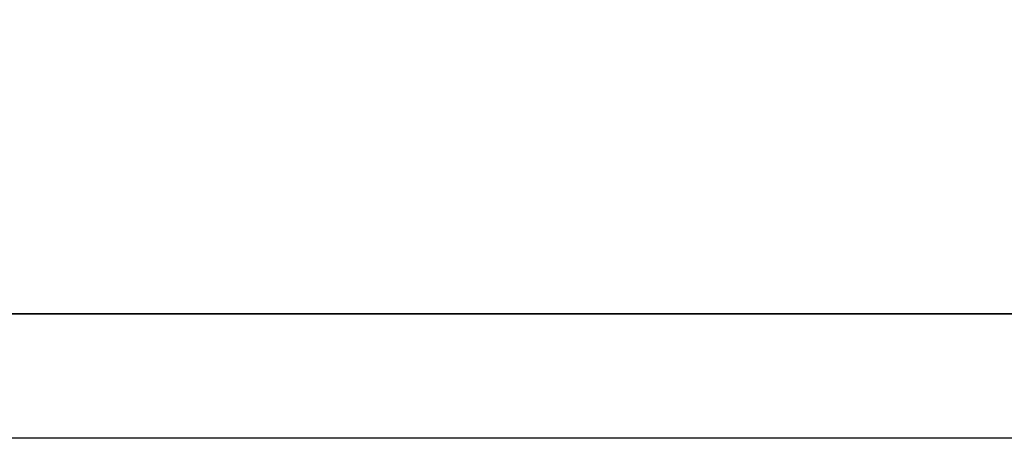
# Model space of a CAD drawing. Header units: feet. Extents: x -79 to 198, y -22 to 181.
# Tile 134 of 256: x 64.0186 to 64.1239, y 15.9778 to 16.0226. Entities that reach past the tile are written whole.
import ezdxf

# ---------------------------------------------------------------- set-up
doc = ezdxf.new("R2010")
doc.units = ezdxf.units.FT
doc.layers.add('A-LINEA', color=7, linetype='CONTINUOUS')

msp = doc.modelspace()

# ---------------------------------------------------------------- linework, layer by layer
at = {"layer": 'A-LINEA'}
for points in [[(64.2267, 16.5511), (64.2267, 15.9778), (63.9333, 15.9778), (63.9333, 16.5644), (64.2267, 16.5511), (63.9467, 16.5511), (63.9467, 15.9911), (64.2133, 15.9911), (64.2267, 16.5511)], [(63.9333, 16.5644), (64.2267, 16.5644), (64.24, 15.9778), (63.9467, 15.9778), (63.9333, 16.5644)], [(64.2267, 16.5511), (64.2267, 15.9778), (63.9333, 15.9778), (63.9333, 16.5644), (64.2267, 16.5511), (63.9467, 16.5511), (63.9467, 15.9911), (64.2133, 15.9911), (64.2267, 16.5511)], [(63.9333, 16.5644), (64.2267, 16.5644), (64.24, 15.9778), (63.9467, 15.9778), (63.9333, 16.5644)]]:
    msp.add_lwpolyline(points, dxfattribs=at)
msp.add_lwpolyline([(63.9467, 16.5511), (64.2267, 16.5511), (64.2267, 15.9911), (63.9467, 15.9911)], close=True, dxfattribs=at)
msp.add_lwpolyline([(63.9467, 16.5511), (64.2267, 16.5511), (64.2267, 15.9911), (63.9467, 15.9911)], close=True, dxfattribs=at)

doc.saveas('drawing.dxf')
